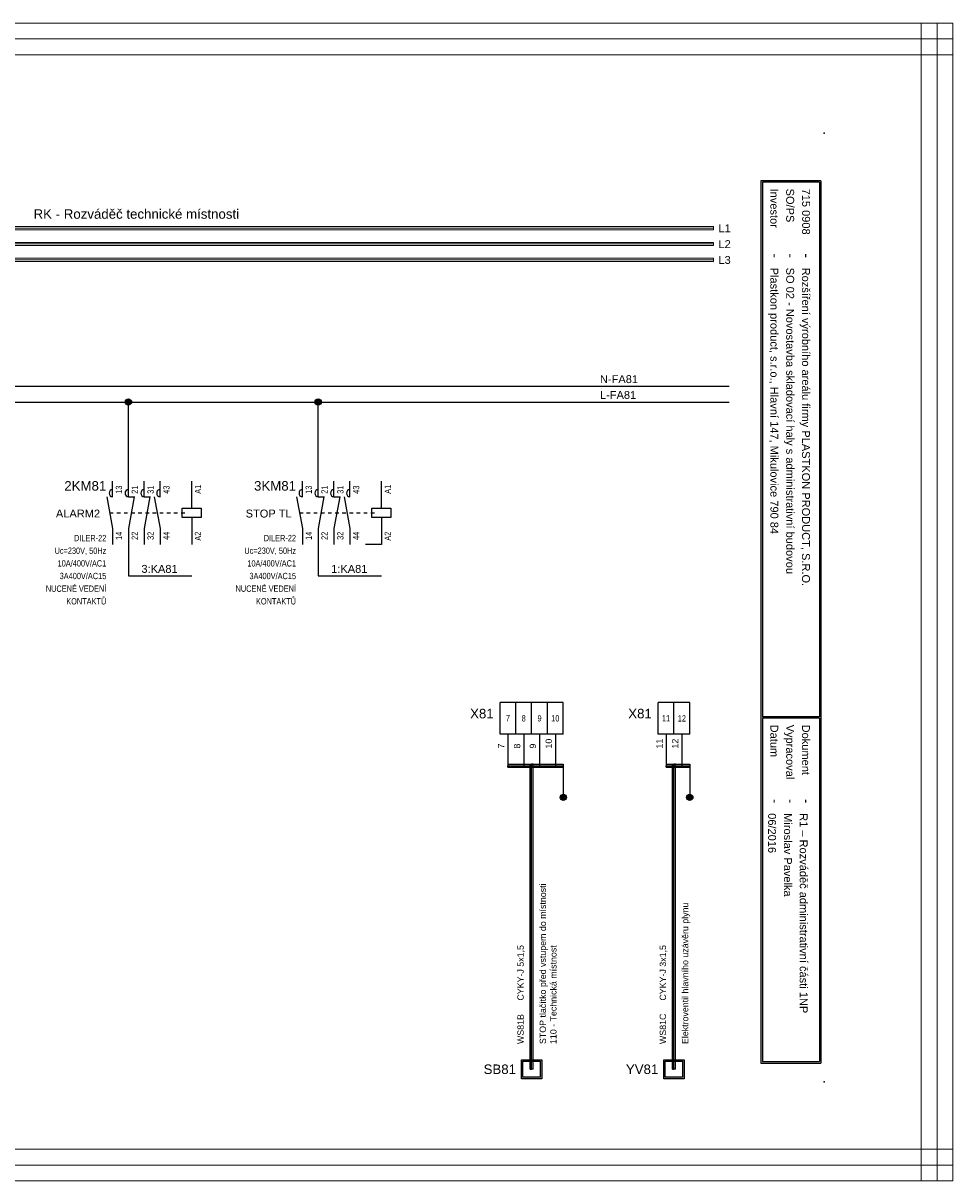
# Model space of a CAD drawing. Extents: x -9616 to -6735, y 5485 to 6008.
# Tile 5 of 15: x -8913 to -8619, y 5574 to 5940. Entities that reach past the tile are written whole.
import ezdxf
from ezdxf.enums import TextEntityAlignment as Align

# ---------------------------------------------------------------- set-up
doc = ezdxf.new("R2010")
doc.units = 0
doc.header["$MEASUREMENT"] = 0
doc.linetypes.add('DASHED', pattern=[0.564444, 0.282222, -0.282222])
for name, color, linetype in [('1-KRESBA', 7, 'Continuous'), ('__Bílá', 7, 'Continuous'), ('__Oranžová', 30, 'Continuous'), ('__Rudá 010', 10, 'Continuous'), ('__Vínová 220', 220, 'Continuous'), ('__Černá 250', 7, 'Continuous')]:
    doc.layers.add(name, color=color, linetype=linetype)
doc.styles.add('Arial', font='arial.ttf')
doc.styles.add('GENERATED_STYLE_1', font='arial.ttf')

# ---------------------------------------------------------------- blocks, each defined once
blk = doc.blocks.new('BLK_Razítko_malé_pro_rozváděče')
at = {"layer": '__Bílá'}
for p, q in [((15, -1), (15, -20)), ((15, -1), (294, -1)), ((15.5, -1.5), (15.5, -19.5)), ((15.5, -1.5), (184.5, -1.5)), ((184.5, -1.5), (184.5, -19.5)), ((185, -1.5), (185, -19.5)), ((185, -1.5), (293.5, -1.5)), ((293.5, -19.5), (293.5, -1.5)), ((294, -20), (294, -1)), ((15, -20), (294, -20)), ((15.5, -19.5), (184.5, -19.5)), ((185, -19.5), (293.5, -19.5)), ((15, -405), (15, -419)), ((15, -405), (294, -405)), ((15.5, -405.5), (15.5, -418.5)), ((15.5, -405.5), (194.5, -405.5)), ((194.5, -405.5), (194.5, -418.5)), ((195, -405.5), (195, -418.5)), ((195, -405.5), (293.5, -405.5)), ((293.5, -405.5), (293.5, -418.5)), ((294, -405), (294, -419)), ((15, -419), (294, -419)), ((15.5, -418.5), (194.5, -418.5)), ((195, -418.5), (293.5, -418.5))]:
    blk.add_line(p, q, dxfattribs=at)
for p in [(0, 0), (300, 0), (0, -420), (300, -420)]:
    blk.add_point(p, dxfattribs=at)
at = {"layer": '__Bílá', "style": 'Arial'}
for s, height, p in [('-', 3, (38, -7)), ('Dokument', 2.5, (187, -7)), ('-', 3, (210.5, -7)), ('SO/PS', 2.5, (17.5, -12)), ('-', 3, (38, -12)), ('Vypracoval', 2.5, (187, -12)), ('-', 3, (210.5, -12)), ('Investor', 2.5, (17.5, -17)), ('Datum', 2.5, (187, -17)), ('-', 3, (38, -17)), ('-', 3, (210.5, -17)), ('PVLK PROJECT s.r.o. , Langrova 195/33,  787 01 Šumperk', 2.5, (17.5, -411)), ('Copyright © 2012 PVLK', 2.5, (197, -411)), ('Telefon: 773 836 685, mobil: 777 848 204, e-mail: %%Upavelka@pvlk.cz', 2.5, (17.5, -416)), ('Číslo dokumentu .....', 2.5, (197, -416))]:
    blk.add_text(s, height=height, dxfattribs=at).set_placement(p)
at = {"layer": '__Vínová 220', "char_height": 2.5, "attachment_point": 7, "style": 'Arial'}
for s, insert in [('715 0908', (17.5, -7)), ('Rozšíření výrobního areálu firmy PLASTKON PRODUCT, S.R.O.', (42.5, -7.75)), ('R1 – Rozváděč administrativní části 1NP', (215, -7.75)), ('SO 02 - Novostavba skladovací haly s administrativní budovou', (42.5, -12.75)), ('Miroslav Pavelka', (215, -12.75)), ('Plastkon product, s.r.o., Hlavní 147, Mikulovice 790 84', (42.5, -17.75)), ('06/2016', (215, -17.75))]:
    blk.add_mtext(s, dxfattribs=dict(at, insert=insert))
at = {"layer": '__Vínová 220', "style": 'Arial'}
blk.add_attdef('ČÍSLO', text='', height=4, dxfattribs=at).set_placement((290, -416), align=Align.RIGHT)
blk = doc.blocks.new('DILER-22')
for p, q in [((0, 5), (0, 10)), ((5, 5), (5, 10)), ((10, 5), (10, 10)), ((15, 5), (15, 10)), ((25, 1.5), (25, 10)), ((-1.82, 5), (0, -5)), ((6.82, 5), (5, -5)), ((5, 5), (7, 5)), ((11.82, 5), (10, -5)), ((10, 5), (12, 5)), ((13.18, 5), (15, -5)), ((22, 1.5), (28, 1.5)), ((22, -1.5), (22, 1.5)), ((28, 1.5), (28, -1.5)), ((28, -1.5), (22, -1.5)), ((25, -1.5), (25, -10)), ((0, -5), (0, -10)), ((5, -5), (5, -10)), ((10, -5), (10, -10)), ((15, -5), (15, -10))]:
    blk.add_line(p, q)
at = {"linetype": 'DASHED', "ltscale": 4}
blk.add_line((-0.91, 0), (23.5, 0), dxfattribs=at)
for centre in [(0.15, 6.2), (5.15, 6.2), (10.15, 6.2), (15.15, 6.2)]:
    blk.add_arc(centre, 1.21, 97.3062, 262.6938)
at = {"style": 'Arial'}
blk.add_attdef('POPIS', text='', height=3, dxfattribs=at).set_placement((-2, 7), align=Align.RIGHT)
at = {"style": 'Arial', "width": 0.8}
for tag, p in [('NO1', (3, 6)), ('NC2', (8, 6)), ('NC3', (13, 6)), ('NO4', (18, 6)), ('A1', (28, 6))]:
    blk.add_attdef(tag, p, '', height=2, rotation=90, dxfattribs=at)
for tag, p in [('TYP', (-2, -9)), ('CÍVKA', (-2, -13)), ('AC1(PROUD)', (-2, -17)), ('AC3(VÝKON)', (-2, -21)), ('DOPLŇ1', (-2, -25)), ('DOPLŇ2', (-2, -29))]:
    blk.add_attdef(tag, text='', height=2, dxfattribs=at).set_placement(p, align=Align.RIGHT)
for tag, p in [('CO1', (3, -6)), ('CO2', (8, -6)), ('CO3', (13, -6)), ('CO4', (18, -6)), ('A2', (28, -6))]:
    blk.add_attdef(tag, text='', height=2, rotation=90, dxfattribs=at).set_placement(p, align=Align.RIGHT)
blk = doc.blocks.new('V0085A01')
h = blk.add_hatch(color=256)
edge = h.paths.add_edge_path()
edge.add_arc((0, 0), 1, 0, 360)
blk.add_circle((0, 0), 1)
blk = doc.blocks.new('V0109A04')
for p, q in [((2.5, 5), (-2.5, 5)), ((-2.5, -5), (-2.5, 5)), ((7.5, 5), (2.5, 5)), ((2.5, -5), (2.5, 5)), ((12.5, 5), (7.5, 5)), ((7.5, -5), (7.5, 5)), ((17.5, 5), (12.5, 5)), ((12.5, -5), (12.5, 5)), ((17.5, -5), (17.5, 5)), ((2.5, -5), (-2.5, -5)), ((7.5, -5), (2.5, -5)), ((12.5, -5), (7.5, -5)), ((17.5, -5), (12.5, -5))]:
    blk.add_line(p, q)
at = {"style": 'Arial'}
blk.add_attdef('POPIS', text='', height=3, dxfattribs=at).set_placement((-4.5, 0), align=Align.RIGHT)
at = {"style": 'Arial', "width": 0.8}
for tag, p in [('S1', (0, 0)), ('S2', (5, 0)), ('S3', (10, 0)), ('S4', (15, 0))]:
    blk.add_attdef(tag, text='', height=2, dxfattribs=at).set_placement(p, align=Align.MIDDLE)
blk = doc.blocks.new('V0109A02')
for p, q in [((0, 0), (0, 10)), ((5, 10), (0, 10)), ((5, 0), (5, 10)), ((10, 10), (5, 10)), ((10, 0), (10, 10)), ((5, 0), (0, 0)), ((10, 0), (5, 0))]:
    blk.add_line(p, q)
at = {"style": 'Arial'}
blk.add_attdef('POPIS', text='', height=3, dxfattribs=at).set_placement((-2, 5), align=Align.RIGHT)
at = {"style": 'Arial', "width": 0.8}
for tag, p in [('S1', (2.5, 5)), ('S2', (7.5, 5))]:
    blk.add_attdef(tag, text='', height=2, dxfattribs=at).set_placement(p, align=Align.MIDDLE)

msp = doc.modelspace()

# ---------------------------------------------------------------- hatches: boundary and pattern name
at = {"layer": '__Černá 250'}
h = msp.add_hatch(color=256, dxfattribs=at)
h.paths.add_polyline_path([(-8755.25, 5611.53), (-8749.75, 5611.53), (-8749.75, 5606.53), (-8755.25, 5606.53)], flags=16)
h.paths.add_polyline_path([(-8755.75, 5612.03), (-8749.25, 5612.03), (-8749.25, 5606.03), (-8755.75, 5606.03)])
h = msp.add_hatch(color=256, dxfattribs=at)
h.paths.add_polyline_path([(-8710.25, 5611.53), (-8704.75, 5611.53), (-8704.75, 5606.53), (-8710.25, 5606.53)], flags=16)
h.paths.add_polyline_path([(-8710.75, 5612.03), (-8704.25, 5612.03), (-8704.25, 5606.03), (-8710.75, 5606.03)])

# ---------------------------------------------------------------- linework, layer by layer
at = {"layer": '1-KRESBA'}
for p, q in [((-9010, 5825), (-8690, 5825)), ((-9015, 5820), (-8690, 5820)), ((-8880, 5795), (-8880, 5820)), ((-8820, 5795), (-8820, 5820)), ((-8880, 5775), (-8880, 5765)), ((-8820, 5775), (-8820, 5765)), ((-8800, 5775), (-8805, 5775)), ((-8880, 5765), (-8860, 5765)), ((-8820, 5765), (-8800, 5765)), ((-8760, 5715), (-8760, 5705)), ((-8755, 5715), (-8755, 5705)), ((-8750, 5715), (-8750, 5705)), ((-8745, 5715), (-8745, 5705)), ((-8710, 5715), (-8710, 5705)), ((-8705, 5715), (-8705, 5705)), ((-8760, 5705.5), (-8760, 5705)), ((-8760, 5705.5), (-8742.5, 5705.5)), ((-8760, 5704.5), (-8760, 5705)), ((-8760, 5705), (-8742.5, 5705)), ((-8760, 5704.5), (-8742.5, 5704.5)), ((-8753, 5609.03), (-8753, 5705.5)), ((-8753, 5705.5), (-8752.5, 5705.5)), ((-8752.5, 5609.03), (-8752.5, 5705.5)), ((-8752, 5705.5), (-8752.5, 5705.5)), ((-8752, 5609.03), (-8752, 5705.5)), ((-8742.5, 5705.5), (-8742.5, 5705)), ((-8742.5, 5705), (-8742.5, 5695)), ((-8742.5, 5704.5), (-8742.5, 5705)), ((-8710, 5705.5), (-8710, 5705)), ((-8710, 5705.5), (-8702.5, 5705.5)), ((-8710, 5704.5), (-8710, 5705)), ((-8710, 5705), (-8702.5, 5705)), ((-8710, 5704.5), (-8702.5, 5704.5)), ((-8708, 5609.03), (-8708, 5705.5)), ((-8708, 5705.5), (-8707.5, 5705.5)), ((-8707.5, 5609.03), (-8707.5, 5705.5)), ((-8707, 5705.5), (-8707.5, 5705.5)), ((-8707, 5609.03), (-8707, 5705.5)), ((-8702.5, 5705.5), (-8702.5, 5705)), ((-8702.5, 5704.5), (-8702.5, 5705)), ((-8702.5, 5705), (-8702.5, 5695)), ((-8753, 5609.03), (-8752.5, 5609.03)), ((-8752, 5609.03), (-8752.5, 5609.03)), ((-8708, 5609.03), (-8707.5, 5609.03)), ((-8707, 5609.03), (-8707.5, 5609.03))]:
    msp.add_line(p, q, dxfattribs=at)
at = {"layer": '__Oranžová', "lineweight": 0}
for p, q in [((-9050, 5875.5), (-8695, 5875.5)), ((-9050, 5875), (-8695, 5875)), ((-9050, 5874.5), (-8695, 5874.5)), ((-8695, 5875.5), (-8695, 5875)), ((-8695, 5874.5), (-8695, 5875)), ((-9050, 5870.5), (-8695, 5870.5)), ((-9050, 5870), (-8695, 5870)), ((-9050, 5869.5), (-8695, 5869.5)), ((-8695, 5870.5), (-8695, 5870)), ((-8695, 5869.5), (-8695, 5870)), ((-9050, 5865.5), (-8695, 5865.5)), ((-9050, 5865), (-8695, 5865)), ((-8695, 5865.5), (-8695, 5865)), ((-8695, 5864.5), (-8695, 5865)), ((-9050, 5864.5), (-8695, 5864.5))]:
    msp.add_line(p, q, dxfattribs=at)
at = {"layer": '__Vínová 220', "lineweight": 0}
for p, q in [((-9115.71, 5939.82), (-8619.31, 5939.82)), ((-8629.31, 5573.74), (-8629.31, 5939.82)), ((-8629.31, 5939.82), (-8624.31, 5939.82)), ((-8624.31, 5573.74), (-8624.31, 5939.82)), ((-8619.31, 5939.82), (-8624.31, 5939.82)), ((-8619.31, 5939.82), (-8619.31, 5934.82)), ((-8619.31, 5573.74), (-8619.31, 5939.82)), ((-9115.71, 5934.82), (-8619.31, 5934.82)), ((-8619.31, 5929.82), (-8619.31, 5934.82)), ((-9115.71, 5929.82), (-8619.31, 5929.82)), ((-9115.71, 5583.74), (-8619.31, 5583.74)), ((-8619.31, 5583.74), (-8619.31, 5578.74)), ((-9115.71, 5578.74), (-8619.31, 5578.74)), ((-8619.31, 5573.74), (-8619.31, 5578.74)), ((-9115.71, 5573.74), (-8619.31, 5573.74)), ((-8629.31, 5573.74), (-8624.31, 5573.74)), ((-8619.31, 5573.74), (-8624.31, 5573.74))]:
    msp.add_line(p, q, dxfattribs=at)
at = {"layer": '__Černá 250'}
for points in [[(-8755.75, 5612.03), (-8749.25, 5612.03), (-8749.25, 5606.03), (-8755.75, 5606.03)], [(-8710.75, 5612.03), (-8704.25, 5612.03), (-8704.25, 5606.03), (-8710.75, 5606.03)], [(-8755.25, 5611.53), (-8749.75, 5611.53), (-8749.75, 5606.53), (-8755.25, 5606.53)], [(-8710.25, 5611.53), (-8704.75, 5611.53), (-8704.75, 5606.53), (-8710.25, 5606.53)]]:
    msp.add_lwpolyline(points, close=True, dxfattribs=at)

# ---------------------------------------------------------------- block references
at = {"color": 250, "linetype": 'Continuous'}
for p in [(-8880, 5820), (-8820, 5820), (-8742.5, 5695), (-8702.5, 5695)]:
    msp.add_blockref('V0085A01', p, dxfattribs=at)
at = {"layer": '1-KRESBA', "rotation": 270}
msp.add_blockref('BLK_Razítko_malé_pro_rozváděče', (-8660, 5905), dxfattribs=at).add_auto_attribs({'ČÍSLO': '2'})
at = {"layer": '1-KRESBA'}
for p, values in [((-8885, 5785), {'POPIS': '2KM81', 'TYP': 'DILER-22', 'CÍVKA': 'Uc=230V, 50Hz', 'AC1(PROUD)': '10A/400V/AC1', 'AC3(VÝKON)': '3A400V/AC15', 'DOPLŇ1': 'NUCENÉ VEDENÍ', 'DOPLŇ2': 'KONTAKTŮ', 'CO1': '14', 'NO1': '13', 'CO2': '22', 'NC2': '21', 'CO3': '32', 'NC3': '31', 'CO4': '44', 'NO4': '43', 'A1': 'A1', 'A2': 'A2'}), ((-8825, 5785), {'POPIS': '3KM81', 'TYP': 'DILER-22', 'CÍVKA': 'Uc=230V, 50Hz', 'AC1(PROUD)': '10A/400V/AC1', 'AC3(VÝKON)': '3A400V/AC15', 'DOPLŇ1': 'NUCENÉ VEDENÍ', 'DOPLŇ2': 'KONTAKTŮ', 'CO1': '14', 'NO1': '13', 'CO2': '22', 'NC2': '21', 'CO3': '32', 'NC3': '31', 'CO4': '44', 'NO4': '43', 'A1': 'A1', 'A2': 'A2'})]:
    msp.add_blockref('DILER-22', p, dxfattribs=at).add_auto_attribs(values)
at = {"layer": '__Černá 250'}
for name, p, values in [('V0109A04', (-8760, 5720), {'POPIS': 'X81', 'S1': '7', 'S2': '8', 'S3': '9', 'S4': '10'}), ('V0109A02', (-8712.5, 5715), {'POPIS': 'X81', 'S1': '11', 'S2': '12'})]:
    msp.add_blockref(name, p, dxfattribs=at).add_auto_attribs(values)

# ---------------------------------------------------------------- texts
at = {"layer": '1-KRESBA', "style": 'Arial'}
for s, p in [('N-FA81', (-8730.89, 5826)), ('L-FA81', (-8730.89, 5821)), ('ALARM2', (-8902.93, 5783.5)), ('STOP TL', (-8842.93, 5783.5)), ('3:KA81', (-8875.89, 5766)), ('1:KA81', (-8815.89, 5766))]:
    msp.add_text(s, height=2.5, dxfattribs=at).set_placement(p)
at = {"layer": '1-KRESBA', "color": 250, "linetype": 'Continuous', "style": 'Arial'}
for s, p in [('7', (-8761.1, 5710.44)), ('8', (-8756.1, 5710.44)), ('9', (-8751.1, 5710.44)), ('10', (-8746.1, 5710.44)), ('11', (-8711.1, 5710.44)), ('12', (-8706.1, 5710.44))]:
    msp.add_text(s, height=2, rotation=90, dxfattribs=at).set_placement(p)
at = {"layer": '__Bílá', "insert": (-8909.99, 5877.93), "char_height": 3, "attachment_point": 7, "style": 'Arial'}
msp.add_mtext('RK - Rozváděč technické místnosti', dxfattribs=at)
at = {"layer": '__Oranžová', "lineweight": 0, "style": 'Arial'}
for s, p in [('L1', (-8693.43, 5873.69)), ('L2', (-8693.43, 5868.69)), ('L3', (-8693.43, 5863.69))]:
    msp.add_text(s, height=2.5, dxfattribs=at).set_placement(p)
at = {"layer": '__Rudá 010', "style": 'Arial'}
for s, p in [('CYKY-J 5x1,5', (-8755, 5630.74)), ('CYKY-J 3x1,5', (-8710, 5630.74)), ('WS81B', (-8755, 5617)), ('WS81C', (-8710, 5617))]:
    msp.add_text(s, height=2, rotation=90, dxfattribs=at).set_placement(p)
at = {"layer": '__Rudá 010', "style": 'GENERATED_STYLE_1'}
for s, p in [('SB81', (-8757.44, 5607.53)), ('YV81', (-8712.44, 5607.53))]:
    msp.add_text(s, height=3, dxfattribs=at).set_placement(p, align=Align.RIGHT)
at = {"layer": '__Rudá 010', "char_height": 2, "width": 62.8406, "attachment_point": 1, "rotation": 90, "style": 'Arial'}
for s, insert in [('STOP tlačítko před vstupem do místnosti\\P110 - Technická místnost', (-8749.97, 5617)), ('Elektroventil hlavního uzávěru plynu', (-8704.97, 5617))]:
    msp.add_mtext(s, dxfattribs=dict(at, insert=insert))

doc.saveas('drawing.dxf')
